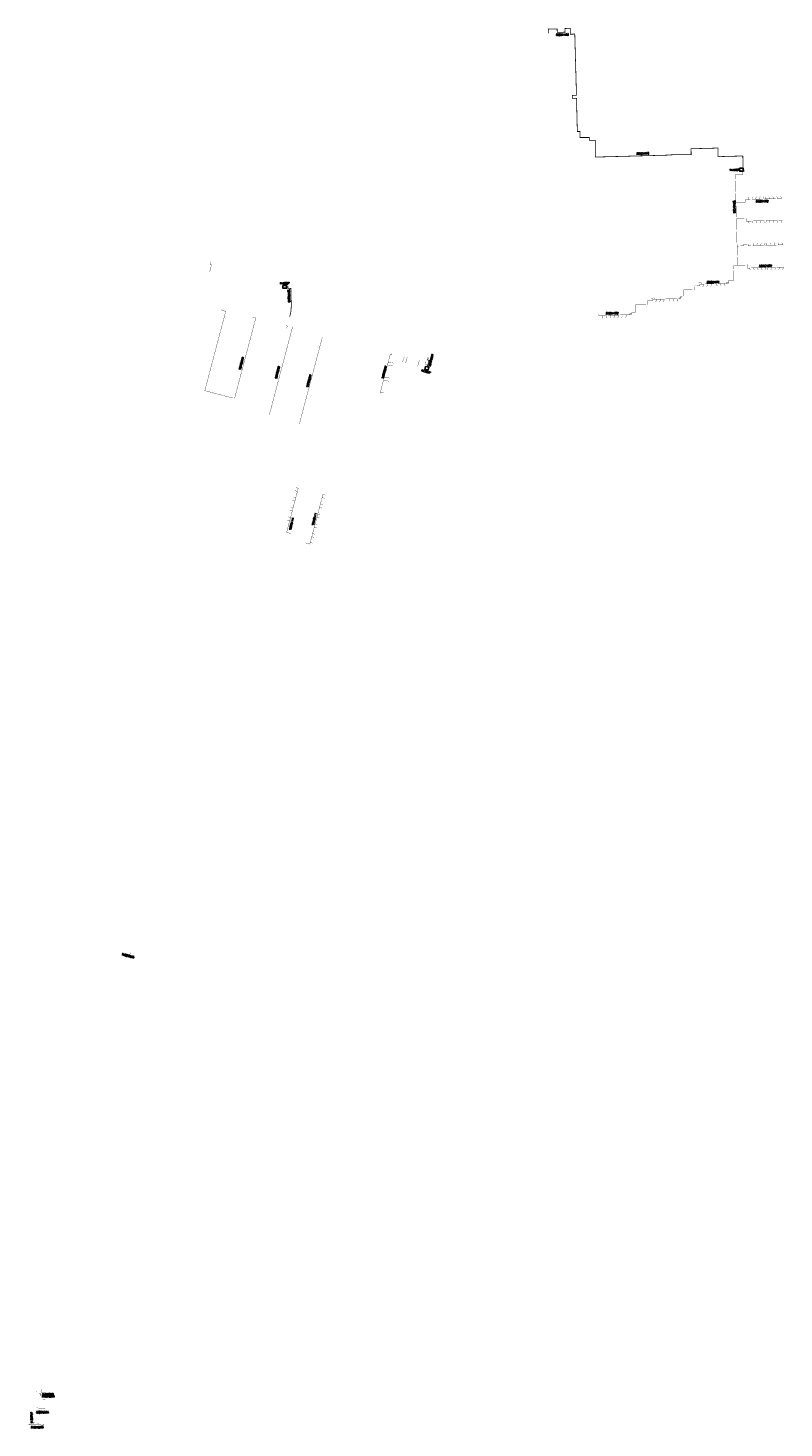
# Model space of a CAD drawing. Header units: millimetres. Extents: x 113746317 to 118488970, y 484514119 to 489241169.
# Tile 4 of 4: x 117442261 to 118488970, y 486604178 to 488542065. Entities that reach past the tile are written whole.
import ezdxf
from ezdxf.enums import TextEntityAlignment as Align

# ---------------------------------------------------------------- set-up
doc = ezdxf.new("R2010")
doc.units = ezdxf.units.MM
doc.header["$LTSCALE"] = 200
for name, color, linetype in [('WP-C-afsluiter', 8, 'Continuous'), ('WP-C-kast', 8, 'Continuous'), ('WP-I-info', 7, 'Continuous'), ('WP-L-plantrace', 8, 'Continuous')]:
    doc.layers.add(name, color=color, linetype=linetype)
doc.styles.add('DIN17', font='romans.shx', dxfattribs={"width": 0.9})

# ---------------------------------------------------------------- blocks, each defined once
blk = doc.blocks.new('LR-kast')
at = {"color": 0, "linetype": 'ByBlock', "lineweight": -3}
blk.add_lwpolyline([(-2.5, 2), (2.5, 2), (2.5, -2), (-2.5, -2)], close=True, dxfattribs=at)
at = {"color": 7, "linetype": 'ByBlock', "lineweight": -3, "style": 'DIN17', "width": 0.7}
for tag, p in [('*1', (0, 5)), ('*2', (0, -5))]:
    blk.add_attdef(tag, text='', height=2.5, dxfattribs=at).set_placement(p, align=Align.MIDDLE)
at = {"color": 0, "linetype": 'ByBlock', "lineweight": -2, "style": 'DIN17', "width": 0.3, "flags": 1}
for tag, p in [('OCODE', (5, 1.2)), ('NCODE', (10, 1.2)), ('BC', (15, 1.2)), ('RK', (20, 1.2)), ('ST', (5, -1.2)), ('VCODE', (10, -1.2)), ('NIVO', (15, -1.2)), ('IMM', (20, -1.2))]:
    blk.add_attdef(tag, text='', height=1.8, dxfattribs=at).set_placement(p, align=Align.MIDDLE)
blk = doc.blocks.new('LR-LT25')
at = {"color": 7, "linetype": 'ByBlock', "lineweight": -3, "style": 'DIN17', "width": 0.9}
blk.add_attdef('*1', text='', height=2.5, dxfattribs=at).set_placement((0, 3), align=Align.MIDDLE)
blk = doc.blocks.new('LR-afs')
at = {"color": 0, "lineweight": -3, "const_width": 0.7}
blk.add_lwpolyline([(0, -1.5), (0, 1.5)], dxfattribs=at)
at = {"color": 7, "linetype": 'ByBlock', "lineweight": -2, "style": 'DIN17', "width": 0.9}
blk.add_attdef('*1', text='', height=2.5, dxfattribs=at).set_placement((0, 5), align=Align.MIDDLE)
at = {"color": 0, "linetype": 'ByBlock', "lineweight": -2, "style": 'DIN17', "width": 0.3, "flags": 1}
for tag, p in [('*2', (2.5, 1.5)), ('VERTR', (-7.5, -5)), ('BORDL', (-7.5, -10)), ('DEKM', (-7.5, -7.5)), ('FABR', (-7.5, -2.5)), ('OPBLEN', (-2.5, -5)), ('PDATUM', (-2.5, -7.5)), ('BORDX', (-2.5, -10)), ('TYPE', (-2.5, -2.5)), ('OPBOUW', (2.5, -2.5)), ('HULPST', (2.5, -5)), ('BORDY', (2.5, -10)), ('OPM', (2.5, -7.5)), ('VERLSP', (7.5, -5)), ('BEDIEN', (7.5, -2.5)), ('BORDZ', (7.5, -10)), ('BORD', (7.5, -7.5))]:
    blk.add_attdef(tag, text='', height=1.8, dxfattribs=at).set_placement(p, align=Align.MIDDLE)

msp = doc.modelspace()

# ---------------------------------------------------------------- linework, layer by layer
at = {"layer": 'WP-L-plantrace'}
for points, const_width in [([(118432369, 488348250), (118431927, 488364913), (118397780, 488364008), (118397464, 488375900), (118360282, 488374914), (118360493, 488366949), (118349974, 488366688), (118345132, 488366816), (118339830, 488366796), (118331626, 488366423), (118327531, 488366083), (118307985, 488365550), (118283809, 488364901), (118243368, 488363815), (118227875, 488363437), (118227753, 488386693), (118219329, 488386649), (118219308, 488390531), (118206635, 488390464), (118206591, 488398793), (118202815, 488398773), (118201700, 488444891), (118196082, 488444891), (118196082, 488449003), (118201611, 488449003), (118200804, 488479200), (118199781, 488515504), (118199275, 488533621), (118193190, 488533461), (118192977, 488541552), (118185822, 488541364), (118185955, 488536327), (118174998, 488536039), (118174872, 488540833), (118162485, 488540507), (118162633, 488534881)], 1000), ([(118424681, 488213699), (118424255, 488229948), (118423880, 488244269), (118423165, 488271562), (118422763, 488286925), (118422438, 488299331), (118422016, 488315415), (118421718, 488326787), (118421405, 488338769), (118431400, 488338788), (118431400, 488343446), (118433899, 488343450), (118433898, 488345911)], 400), ([(118434165, 488301145), (118436026, 488301194), (118435934, 488304710), (118485232, 488306001), (118485579, 488306431), (118485280, 488307323), (118484290, 488308938)], 400), ([(118460856, 488305340), (118460828, 488306419), (118460971, 488307378), (118461060, 488308034), (118461380, 488308738)], 400), ([(118474101, 488305709), (118474063, 488307168), (118473824, 488307743), (118473526, 488308602)], 400), ([(118479524, 488305870), (118479487, 488307288), (118479297, 488308117), (118478884, 488308845)], 400), ([(118422398, 488300846), (118434165, 488301145)], 400), ([(118439325, 488304794), (118439293, 488306031), (118439397, 488306919), (118439472, 488307321), (118439763, 488308132)], 400), ([(118444684, 488304830), (118444652, 488306040), (118444768, 488306606), (118444926, 488307458), (118445101, 488308204)], 400), ([(118450134, 488305020), (118450103, 488306192), (118450156, 488306920), (118450242, 488307474), (118450559, 488308419)], 400), ([(118455512, 488305191), (118455477, 488306503), (118455612, 488307430), (118455939, 488308467)], 400), ([(118463314, 488305394), (118463278, 488306747), (118463141, 488307334), (118462975, 488307871), (118462689, 488308415)], 400), ([(118468713, 488305545), (118468675, 488306995), (118468537, 488307609), (118468324, 488308103), (118468092, 488308533)], 400), ([(118423001, 488277831), (118435192, 488278139)], 400), ([(118435192, 488278139), (118436628, 488278177), (118436719, 488274689), (118486000, 488275980), (118486287, 488275747), (118486329, 488275362), (118486192, 488274950), (118485960, 488274243), (118485274, 488272668)], 400), ([(118440088, 488274767), (118440125, 488273345), (118440238, 488272846), (118440406, 488272297), (118440725, 488271844)], 400), ([(118445425, 488274932), (118445466, 488273358), (118445702, 488272777), (118446123, 488271986)], 400), ([(118450888, 488275089), (118450838, 488273780), (118450979, 488273216), (118451216, 488272654), (118451516, 488272178)], 400), ([(118456296, 488275201), (118456329, 488273918), (118456443, 488273300), (118456544, 488272902), (118456873, 488272293)], 400), ([(118461692, 488275354), (118461725, 488274110), (118461865, 488273382), (118462060, 488272860), (118462292, 488272484)], 400), ([(118464093, 488275455), (118464130, 488274042), (118464044, 488273450), (118463967, 488273024), (118463865, 488272647), (118463652, 488272171)], 400), ([(118469465, 488275594), (118469507, 488274017), (118469418, 488273418), (118469294, 488272749), (118469034, 488272177)], 400), ([(118474880, 488275714), (118474917, 488274333), (118474849, 488273794), (118474713, 488273134), (118474492, 488272429)], 400), ([(118480255, 488275874), (118480286, 488274691), (118480282, 488273921), (118480095, 488273234), (118479828, 488272540)], 400), ([(118424008, 488240218), (118433032, 488240455), (118432980, 488242454), (118434803, 488242502)], 400), ([(118434803, 488242502), (118439244, 488242618), (118439296, 488240639), (118486920, 488241887), (118487479, 488242096), (118487574, 488242596), (118487353, 488243076), (118485965, 488244940)], 400), ([(118446166, 488240772), (118446131, 488242108), (118446381, 488243014), (118446850, 488244203)], 400), ([(118451580, 488240932), (118451541, 488242406), (118451737, 488243212), (118452320, 488244415)], 400), ([(118456979, 488241053), (118456939, 488242574), (118457096, 488243274), (118457663, 488244549)], 400), ([(118462340, 488241231), (118462304, 488242594), (118462372, 488243043), (118462560, 488243599), (118463117, 488244702)], 400), ([(118465141, 488241306), (118465101, 488242852), (118464986, 488243259), (118464837, 488243752), (118464416, 488244341)], 400), ([(118470498, 488241380), (118470460, 488242842), (118470368, 488243390), (118470190, 488243835), (118469831, 488244462)], 400), ([(118475898, 488241595), (118475863, 488242939), (118475753, 488243584), (118475445, 488244109), (118475162, 488244631)], 400), ([(118481283, 488241701), (118481249, 488242985), (118481145, 488243698), (118480949, 488244207), (118480610, 488244772)], 400), ([(117693926, 488205004), (117696304, 488214059), (117694387, 488214586), (117695473, 488218543)], 400), ([(118414740, 488192182), (118419665, 488192311), (118419109, 488213553), (118434100, 488213945)], 400), ([(118434100, 488213945), (118438432, 488214059), (118438544, 488209756), (118487846, 488211048), (118488367, 488211004), (118488638, 488210746), (118488754, 488210301), (118488464, 488209870), (118487377, 488208561), (118487055, 488207670)], 400), ([(118441737, 488209883), (118441780, 488208250), (118441883, 488207776), (118442419, 488206984)], 400), ([(118447166, 488210035), (118447212, 488208287), (118447361, 488207977), (118447915, 488206953)], 400), ([(118452522, 488210121), (118452562, 488208620), (118452696, 488208131), (118453207, 488207102)], 400), ([(118457908, 488210322), (118457953, 488208608), (118458219, 488208088), (118458725, 488207080)], 400), ([(118463310, 488210470), (118463354, 488208797), (118463602, 488208270), (118464123, 488207314)], 400), ([(118466058, 488210509), (118466104, 488208755), (118465881, 488208044), (118465364, 488206985)], 400), ([(118471421, 488210664), (118471475, 488208635), (118471143, 488207865), (118470756, 488207181)], 400), ([(118476814, 488210763), (118476863, 488208905), (118476731, 488208571), (118476252, 488207342)], 400), ([(118482243, 488210873), (118482280, 488209460), (118482266, 488209184), (118482123, 488208703), (118481572, 488207436)], 400), ([(117804663, 488142477), (117804663, 488142477), (117806233, 488149320), (117806804, 488157110), (117806560, 488166576), (117806164, 488181879), (117802166, 488181776), (117802114, 488183775), (117800435, 488183732)], 1000), ([(118349192, 488171096), (118350464, 488171130), (118350245, 488179521), (118365416, 488179917), (118365272, 488185352), (118367044, 488185399)], 400), ([(118414740, 488192182), (118411507, 488192098), (118411600, 488188569), (118372248, 488187538), (118372300, 488185557), (118367044, 488185399)], 400), ([(118374644, 488187584), (118374609, 488188938), (118374379, 488189310), (118373899, 488189439), (118370712, 488189120)], 400), ([(118376510, 488183800), (118377341, 488185436), (118377471, 488186294), (118377384, 488187790)], 400), ([(118382830, 488187812), (118382877, 488186013), (118382613, 488185153), (118381859, 488183935)], 400), ([(118388228, 488187969), (118388277, 488186106), (118388083, 488185577), (118387873, 488185105), (118387202, 488184069)], 400), ([(118395538, 488188152), (118395571, 488186882), (118395668, 488186231), (118395976, 488185660), (118396801, 488184752)], 400), ([(118400944, 488188308), (118400983, 488186821), (118401262, 488186086), (118401535, 488185533), (118402041, 488184858)], 400), ([(118406271, 488188414), (118406305, 488187095), (118406552, 488186379), (118407634, 488184905)], 400), ([(118409455, 488188411), (118409421, 488189703), (118409519, 488190010), (118409852, 488190258), (118410358, 488190297), (118412652, 488190235)], 400), ([(118281220, 488148811), (118283443, 488148870), (118283183, 488158686), (118300044, 488159134), (118299909, 488164284), (118301709, 488164324)], 400), ([(118349192, 488171096), (118346110, 488171015), (118346202, 488167525), (118306861, 488166495), (118306914, 488164474), (118301709, 488164324)], 400), ([(118309256, 488166560), (118309225, 488167745), (118309061, 488168157), (118308723, 488168387), (118307921, 488168318), (118305299, 488168116)], 400), ([(118312050, 488166653), (118312092, 488165029), (118312019, 488164457), (118311750, 488163924), (118311049, 488162687)], 400), ([(118317450, 488166739), (118317491, 488165171), (118317351, 488164533), (118316931, 488163597), (118316394, 488162757)], 400), ([(118322879, 488166896), (118322921, 488165317), (118322728, 488164686), (118322528, 488164173), (118321733, 488163053)], 400), ([(118330116, 488167054), (118330159, 488165427), (118330442, 488164802), (118330843, 488164216), (118331297, 488163698)], 400), ([(118335544, 488167217), (118335582, 488165780), (118335790, 488165009), (118336172, 488164292), (118336699, 488163685)], 400), ([(118340928, 488167402), (118340966, 488165954), (118341228, 488165108), (118342094, 488163935)], 400), ([(118343988, 488167446), (118343958, 488168560), (118344091, 488168985), (118344618, 488169269), (118345206, 488169324), (118347136, 488169147)], 400), ([(117710883, 488152999), (117710442, 488151291), (117716021, 488149819), (117687053, 488040077), (117725501, 488029940)], 400), ([(117728218, 488029017), (117757619, 488140646), (117753693, 488141680), (117753742, 488141885)], 400), ([(118281220, 488148811), (118277566, 488148716), (118277658, 488145226), (118233109, 488144059), (118232323, 488144536), (118231388, 488145790)], 400), ([(118237204, 488140375), (118237972, 488141869), (118238138, 488142546), (118238180, 488144207)], 400), ([(118243509, 488144277), (118243555, 488142491), (118243282, 488141725), (118242464, 488140415)], 400), ([(118248918, 488144451), (118248957, 488142937), (118248902, 488142448), (118248651, 488141800), (118247976, 488140527)], 400), ([(118254319, 488144599), (118254363, 488142905), (118254135, 488142117), (118253777, 488141447), (118253365, 488140719)], 400), ([(118259696, 488144776), (118259739, 488143136), (118259620, 488142613), (118259374, 488141965), (118258714, 488140854)], 400), ([(118265126, 488144845), (118265164, 488143389), (118265026, 488142730), (118264777, 488142096), (118264112, 488140998)], 400), ([(118270527, 488145018), (118270567, 488143517), (118270374, 488142648), (118269455, 488141132)], 400), ([(118275439, 488145174), (118275407, 488146373), (118275733, 488146852), (118276333, 488147086), (118276883, 488146953), (118278687, 488146864)], 400), ([(117808749, 488129053), (117776491, 488006859)], 400), ([(117799464, 488130073), (117799464, 488130073), (117801268, 488129593), (117800466, 488126552)], 400), ([(117849772, 488113922), (117817932, 487993796)], 400), ([(117946257, 488091634), (117945735, 488089651), (117943801, 488090161), (117941059, 488079749), (117929660, 488036434)], 400), ([(117941059, 488079749), (117943016, 488079272), (117944796, 488078923), (117946276, 488078770), (117947139, 488078639), (117948512, 488077864)], 400), ([(117960890, 488079348), (117961777, 488082672), (117962551, 488085135), (117963351, 488087413)], 400), ([(117964743, 488078324), (117965650, 488080306), (117966311, 488082150), (117966834, 488084190), (117967278, 488086378)], 400), ([(117981859, 488073796), (117982669, 488077336), (117984237, 488081904)], 400), ([(117991809, 488079902), (117993319, 488079529), (117992530, 488076531), (117994947, 488075893), (117994296, 488073427)], 400), ([(117995541, 488085534), (117996314, 488085330), (117995548, 488082429), (117997484, 488081918), (117995186, 488073193)], 1000), ([(117935557, 488058860), (117937763, 488058340), (117939767, 488057951), (117941378, 488057811), (117942239, 488057561), (117943011, 488057003)], 400), ([(117940133, 488075782), (117943634, 488074823), (117945213, 488074407), (117946363, 488074277), (117947516, 488074195)], 400), ([(117930057, 488037978), (117931073, 488037731), (117931941, 488037646), (117932880, 488037678), (117933507, 488037576), (117934043, 488037367), (117934859, 488036794)], 400), ([(117934523, 488054933), (117937856, 488053996), (117939881, 488053485), (117940776, 488053404), (117942042, 488053350)], 400), ([(117806221, 487842306), (117800333, 487843871), (117816451, 487905022), (117814457, 487905549), (117813096, 487905328)], 400), ([(117811779, 487887113), (117808411, 487888002)], 400), ([(117809624, 487892460), (117812924, 487891633)], 400), ([(117812041, 487901479), (117815251, 487900632)], 400), ([(117826734, 487829285), (117832440, 487827696), (117850574, 487896372), (117853916, 487895459)], 400), ([(117850348, 487881973), (117846973, 487882788)], 400), ([(117852747, 487891135), (117849444, 487892007)], 400), ([(117805714, 487864461), (117802346, 487865350)], 400), ([(117808271, 487873577), (117804904, 487874466)], 400), ([(117809397, 487877969), (117806030, 487878857)], 400), ([(117845589, 487864024), (117842272, 487864892)], 400), ([(117846773, 487868437), (117843443, 487869313)], 400), ([(117849173, 487877599), (117845863, 487878473)], 400), ([(117804705, 487860052), (117801337, 487860940)], 400), ([(117842017, 487850513), (117838700, 487851343)], 400), ([(117843177, 487854884), (117839833, 487855719)], 400), ([(117836340, 487829030), (117833030, 487829946)], 400), ([(117838464, 487836973), (117835133, 487837866)], 400), ([(117839638, 487841345), (117836260, 487842183)], 400), ([(117584039, 487262063), (117583341, 487259334), (117579374, 487260387)], 400), ([(117584641, 487261906), (117584039, 487262063)], 400), ([(117453756, 486655176), (117453650, 486655054), (117453648, 486654462), (117461610, 486654472), (117461616, 486657828), (117461504, 486657904)], 400), ([(117459386, 486651340), (117457675, 486651333)], 400), ([(117459357, 486650182), (117460828, 486650195)], 400), ([(117459555, 486646003), (117459360, 486646338), (117459377, 486654476)], 400), ([(117459371, 486652502), (117460283, 486652523), (117460525, 486652860), (117460772, 486653035), (117467676, 486653006)], 400), ([(117462418, 486643913), (117466206, 486643972), (117466542, 486643844)], 400), ([(117454269, 486628051), (117465829, 486628807)], 400), ([(117454305, 486632008), (117464065, 486631219), (117466042, 486631110)], 400), ([(117444110, 486608769), (117444100, 486609667), (117463138, 486609687), (117463125, 486607872)], 400), ([(117451525, 486611314), (117450409, 486611301), (117450384, 486609639)], 400), ([(117455215, 486610755), (117455129, 486610640), (117455116, 486609629)], 400), ([(117457251, 486610754), (117457137, 486610630), (117457155, 486609639)], 400), ([(117462115, 486608867), (117462229, 486608577), (117462228, 486607866), (117463125, 486607874), (117464338, 486607889), (117464339, 486608621), (117464445, 486608743)], 400)]:
    msp.add_lwpolyline(points, dxfattribs=dict(at, const_width=const_width))

# ---------------------------------------------------------------- block references
at = {"layer": 'WP-C-afsluiter'}
ref = msp.add_blockref('LR-afs', (117460127, 486650120), dxfattribs=dict(at, xscale=1000, yscale=1000, zscale=1000, rotation=0.634113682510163))
ref.add_attrib('*1', 'SA39280P', dxfattribs={"layer": '0', "color": 6, "linetype": 'ByBlock', "lineweight": -2, "height": 2500, "rotation": 0.634114, "style": 'DIN17', "width": 0.9}).set_placement((117469660, 486650964), align=Align.MIDDLE)
ref = msp.add_blockref('LR-afs', (117444111, 486609125), dxfattribs=dict(at, xscale=1000, yscale=1000, zscale=1000, rotation=270.1252496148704))
ref.add_attrib('*1', 'SA39279P', dxfattribs={"layer": '0', "color": 6, "linetype": 'ByBlock', "lineweight": -2, "height": 2500, "rotation": 90.12525, "style": 'DIN17', "width": 0.9}).set_placement((117447346, 486618664), align=Align.MIDDLE)
at = {"layer": 'WP-C-kast'}
ref = msp.add_blockref('LR-kast', (118430100, 488345945), dxfattribs=dict(at, xscale=999.9999999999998, yscale=999.9999999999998, zscale=999.9999999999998, rotation=1.445440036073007))
ref.add_attrib('*1', 'RK3932P', dxfattribs={"layer": '0', "color": 6, "linetype": 'ByBlock', "lineweight": -3, "height": 2500, "rotation": 1.44544, "style": 'DIN17', "width": 0.7}).set_placement((118420364, 488345625), align=Align.MIDDLE)
ref = msp.add_blockref('LR-kast', (117797749, 488183776), dxfattribs=dict(at, xscale=999.9999999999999, yscale=999.9999999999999, zscale=999.9999999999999, rotation=1.470254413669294))
ref.add_attrib('*1', 'RK3902P', dxfattribs={"layer": '0', "color": 6, "linetype": 'ByBlock', "lineweight": -3, "height": 2500, "rotation": 1.470254, "style": 'DIN17', "width": 0.7}).set_placement((117797621, 488188774), align=Align.MIDDLE)
ref = msp.add_blockref('LR-kast', (117994448, 488071135), dxfattribs=dict(at, xscale=1000, yscale=1000, zscale=1000, rotation=345.3110097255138))
ref.add_attrib('*1', 'RK3903P', dxfattribs={"layer": '0', "color": 6, "linetype": 'ByBlock', "lineweight": -3, "height": 2500, "rotation": 345.31101, "style": 'DIN17', "width": 0.7}).set_placement((117993193, 488066482), align=Align.MIDDLE)
at = {"layer": 'WP-I-info'}
ref = msp.add_blockref('LR-LT25', (118152030, 488523616), dxfattribs=dict(at, xscale=1000, yscale=1000, zscale=1000, rotation=1.538516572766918))
ref.add_attrib('*1', '550031350', dxfattribs={"layer": '0', "color": 6, "linetype": 'ByBlock', "lineweight": -3, "height": 2500, "rotation": 1.538517, "style": 'DIN17', "width": 0.9}).set_placement((118182222, 488532768), align=Align.MIDDLE)
ref = msp.add_blockref('LR-LT25', (118257243, 488367591), dxfattribs=dict(at, xscale=1000, yscale=1000, zscale=1000, rotation=1.538516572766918))
ref.add_attrib('*1', '550031350', dxfattribs={"layer": '0', "color": 6, "linetype": 'ByBlock', "lineweight": -3, "height": 2500, "rotation": 1.538517, "style": 'DIN17', "width": 0.9}).set_placement((118293645, 488368368), align=Align.MIDDLE)
ref = msp.add_blockref('LR-LT25', (118417250, 488294327), dxfattribs=dict(at, xscale=1000, yscale=1000, zscale=1000, rotation=271.5004894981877))
ref.add_attrib('*1', '550031352', dxfattribs={"layer": '0', "color": 6, "linetype": 'ByBlock', "lineweight": -3, "height": 2500, "rotation": 271.500489, "style": 'DIN17', "width": 0.9}).set_placement((118420249, 488294405), align=Align.MIDDLE)
ref = msp.add_blockref('LR-LT25', (118456264, 488300316), dxfattribs=dict(at, xscale=1000, yscale=1000, zscale=1000, rotation=1.500489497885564))
ref.add_attrib('*1', '550031352', dxfattribs={"layer": '0', "color": 6, "linetype": 'ByBlock', "lineweight": -3, "height": 2500, "rotation": 1.500489, "style": 'DIN17', "width": 0.9}).set_placement((118458552, 488302186), align=Align.MIDDLE)
ref = msp.add_blockref('LR-LT25', (118461146, 488210973), dxfattribs=dict(at, xscale=1000, yscale=1000, zscale=1000, rotation=1.500489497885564))
ref.add_attrib('*1', '550031352', dxfattribs={"layer": '0', "color": 6, "linetype": 'ByBlock', "lineweight": -3, "height": 2500, "rotation": 1.500489, "style": 'DIN17', "width": 0.9}).set_placement((118463434, 488212843), align=Align.MIDDLE)
ref = msp.add_blockref('LR-LT25', (117823330, 488153517), dxfattribs=dict(at, xscale=1000, yscale=1000, zscale=1000, rotation=5.703570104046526))
ref.add_attrib('*1', '550028860', dxfattribs={"layer": '0', "color": 6, "linetype": 'ByBlock', "lineweight": -3, "height": 2500, "rotation": 271.479686, "style": 'DIN17', "width": 0.9}).set_placement((117803599, 488171313), align=Align.MIDDLE)
ref = msp.add_blockref('LR-LT25', (118388442, 488188455), dxfattribs=dict(at, xscale=1000, yscale=1000, zscale=1000, rotation=1.500489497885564))
ref.add_attrib('*1', '550031352', dxfattribs={"layer": '0', "color": 6, "linetype": 'ByBlock', "lineweight": -3, "height": 2500, "rotation": 1.500489, "style": 'DIN17', "width": 0.9}).set_placement((118390729, 488190325), align=Align.MIDDLE)
ref = msp.add_blockref('LR-LT25', (118248734, 488145306), dxfattribs=dict(at, xscale=1000, yscale=1000, zscale=1000, rotation=1.500489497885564))
ref.add_attrib('*1', '550031352', dxfattribs={"layer": '0', "color": 6, "linetype": 'ByBlock', "lineweight": -3, "height": 2500, "rotation": 1.500489, "style": 'DIN17', "width": 0.9}).set_placement((118251021, 488147177), align=Align.MIDDLE)
ref = msp.add_blockref('LR-LT25', (117736328, 488083800), dxfattribs=dict(at, xscale=1000, yscale=1000, zscale=1000, rotation=5.703570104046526))
ref.add_attrib('*1', '550028860', dxfattribs={"layer": '0', "color": 6, "linetype": 'ByBlock', "lineweight": -3, "height": 2500, "rotation": 75.130465, "style": 'DIN17', "width": 0.9}).set_placement((117737663, 488077802), align=Align.MIDDLE)
ref = msp.add_blockref('LR-LT25', (118004243, 488084677), dxfattribs=dict(at, xscale=1000, yscale=1000, zscale=1000, rotation=5.703570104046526))
ref.add_attrib('*1', '550028860', dxfattribs={"layer": '0', "color": 6, "linetype": 'ByBlock', "lineweight": -3, "height": 2500, "rotation": 75.260774, "style": 'DIN17', "width": 0.9}).set_placement((118000103, 488082042), align=Align.MIDDLE)
ref = msp.add_blockref('LR-LT25', (117783021, 488069169), dxfattribs=dict(at, xscale=1000, yscale=1000, zscale=1000, rotation=5.703570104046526))
ref.add_attrib('*1', '550028860', dxfattribs={"layer": '0', "color": 6, "linetype": 'ByBlock', "lineweight": -3, "height": 2500, "rotation": 75.20936, "style": 'DIN17', "width": 0.9}).set_placement((117787582, 488065210), align=Align.MIDDLE)
ref = msp.add_blockref('LR-LT25', (117823017, 488061241), dxfattribs=dict(at, xscale=1000, yscale=1000, zscale=1000, rotation=5.703570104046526))
ref.add_attrib('*1', '550028860', dxfattribs={"layer": '0', "color": 6, "linetype": 'ByBlock', "lineweight": -3, "height": 2500, "rotation": 75.193533, "style": 'DIN17', "width": 0.9}).set_placement((117831100, 488053610), align=Align.MIDDLE)
ref = msp.add_blockref('LR-LT25', (117942715, 488071790), dxfattribs=dict(at, xscale=1000, yscale=1000, zscale=1000, rotation=5.703570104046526))
ref.add_attrib('*1', '550028860', dxfattribs={"layer": '0', "color": 6, "linetype": 'ByBlock', "lineweight": -3, "height": 2500, "rotation": 75.260774, "style": 'DIN17', "width": 0.9}).set_placement((117935418, 488065624), align=Align.MIDDLE)
ref = msp.add_blockref('LR-LT25', (117806375, 487853289), dxfattribs=dict(at, xscale=999.9999999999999, yscale=999.9999999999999, zscale=999.9999999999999, rotation=345.1631))
ref.add_attrib('*1', '550031141', dxfattribs={"layer": '0', "color": 6, "linetype": 'ByBlock', "lineweight": -3, "height": 2500, "rotation": 75.583871, "style": 'DIN17', "width": 0.9}).set_placement((117807143, 487856189), align=Align.MIDDLE)
ref = msp.add_blockref('LR-LT25', (117837902, 487859681), dxfattribs=dict(at, xscale=999.9999999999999, yscale=999.9999999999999, zscale=999.9999999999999, rotation=345.1631))
ref.add_attrib('*1', '550031141', dxfattribs={"layer": '0', "color": 6, "linetype": 'ByBlock', "lineweight": -3, "height": 2500, "rotation": 75.583871, "style": 'DIN17', "width": 0.9}).set_placement((117838670, 487862581), align=Align.MIDDLE)
ref = msp.add_blockref('LR-LT25', (117580053, 487254826), dxfattribs=dict(at, xscale=1000, yscale=1000, zscale=1000, rotation=345.2805426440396))
ref.add_attrib('*1', '550028685', dxfattribs={"layer": '0', "color": 6, "linetype": 'ByBlock', "lineweight": -3, "height": 2500, "rotation": 345.280543, "style": 'DIN17', "width": 0.9}).set_placement((117580815, 487257727), align=Align.MIDDLE)
ref = msp.add_blockref('LR-LT25', (117470172, 486645106), dxfattribs=dict(at, xscale=1000, yscale=1000, zscale=1000, rotation=0.6341136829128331))
ref.add_attrib('*1', '550032088', dxfattribs={"layer": '0', "color": 6, "linetype": 'ByBlock', "lineweight": -3, "height": 2500, "rotation": 0.634114, "style": 'DIN17', "width": 0.9}).set_placement((117470138, 486648106), align=Align.MIDDLE)
ref = msp.add_blockref('LR-LT25', (117462233, 486622751), dxfattribs=dict(at, xscale=1000, yscale=1000, zscale=1000, rotation=0.6341136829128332))
ref.add_attrib('*1', '550032088', dxfattribs={"layer": '0', "color": 6, "linetype": 'ByBlock', "lineweight": -3, "height": 2500, "rotation": 0.634114, "style": 'DIN17', "width": 0.9}).set_placement((117462200, 486625751), align=Align.MIDDLE)
ref = msp.add_blockref('LR-LT25', (117454928, 486602229), dxfattribs=dict(at, xscale=1000, yscale=1000, zscale=1000, rotation=0.6341136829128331))
ref.add_attrib('*1', '550032088', dxfattribs={"layer": '0', "color": 6, "linetype": 'ByBlock', "lineweight": -3, "height": 2500, "rotation": 0.634114, "style": 'DIN17', "width": 0.9}).set_placement((117454895, 486605228), align=Align.MIDDLE)

doc.saveas('drawing.dxf')
